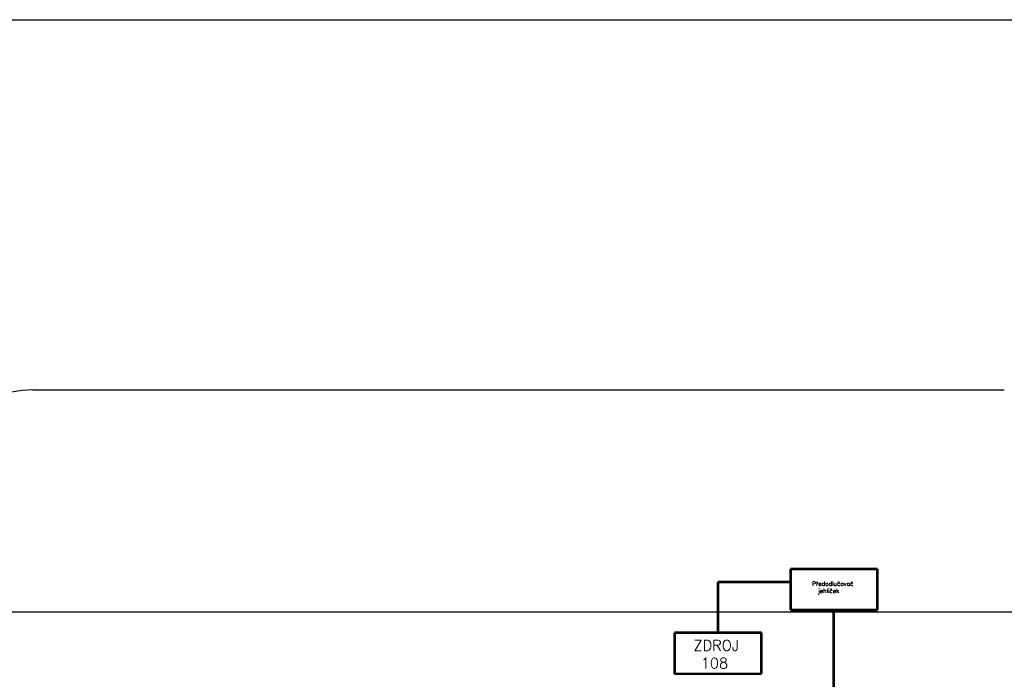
# Model space of a CAD drawing. Extents: x -1507204116 to 3732041488, y -170180604 to 62810664.
# Tile 4 of 54: x -48565 to -2305, y 39430 to 70407. Entities that reach past the tile are written whole.
import ezdxf

# ---------------------------------------------------------------- set-up
doc = ezdxf.new("R2010")
doc.units = 0
doc.header["$LTSCALE"] = 1000
doc.header["$MEASUREMENT"] = 0
doc.linetypes.add('CSN_CERCHOVANA', pattern=[10.7, 5, -2.5, 0.7, -2.5])
for name, color, linetype in [('_ZAŘÍZENÍ', 7, 'CONTINUOUS'), ('OSY', 6, 'CSN_CERCHOVANA'), ('T_POP_V', 6, 'CONTINUOUS'), ('TENKA', 7, 'CONTINUOUS')]:
    doc.layers.add(name, color=color, linetype=linetype)
doc.styles.get("Standard").update_dxf_attribs({"font": 'ROMANS.shx', "height": 10})

msp = doc.modelspace()

# ---------------------------------------------------------------- linework, layer by layer
at = {"layer": '_ZAŘÍZENÍ', "color": 0}
msp.add_lwpolyline([(-47940, 53017), (-2305, 53017)], dxfattribs=at)
at = {"layer": '_ZAŘÍZENÍ', "color": 0, "linetype": 'Continuous'}
msp.add_lwpolyline([(-1860, 42581), (-52940, 42581)], dxfattribs=at)
at = {"layer": '_ZAŘÍZENÍ', "color": 0}
msp.add_arc((-47940, 48017), 5000, 90, 180, dxfattribs=at)
at = {"layer": '_ZAŘÍZENÍ', "color": 0, "lineweight": -2}
msp.add_arc((-47940, 41017), 5000, 180, 270, dxfattribs=at)
at = {"layer": 'OSY', "lineweight": 53}
for p, q in [((-12353, 43989), (-15760, 43989)), ((-15760, 43989), (-15760, 43087)), ((-15760, 43087), (-15760, 41609)), ((-10308, 39643), (-10308, 42689)), ((-10308, 38484), (-10308, 39643))]:
    msp.add_line(p, q, dxfattribs=at)
for points in [[(-8263, 44606), (-12354, 44606), (-12353, 42688), (-8263, 42691)], [(-8263, 44606), (-12354, 44606), (-12353, 42688), (-8263, 42691)], [(-13715, 41609), (-17805, 41609), (-17805, 39692), (-13715, 39695)]]:
    msp.add_lwpolyline(points, close=True, dxfattribs=at)
at = {"layer": 'TENKA', "lineweight": -2}
msp.add_lwpolyline([(-63921, 70407), (215262, 70407), (215262, -49884), (-63921, -49884)], close=True, dxfattribs=at)

# ---------------------------------------------------------------- texts
at = {"layer": 'T_POP_V', "lineweight": 35, "attachment_point": 1}
for s, insert, char_height, width in [('Předodlučovač\\P  jehliček', (-11330, 44018), 200, 3306.29), ('ZDROJ\\P 108', (-16909, 41271), 500, 3396.94)]:
    msp.add_mtext(s, dxfattribs=dict(at, insert=insert, char_height=char_height, width=width))

doc.saveas('drawing.dxf')
